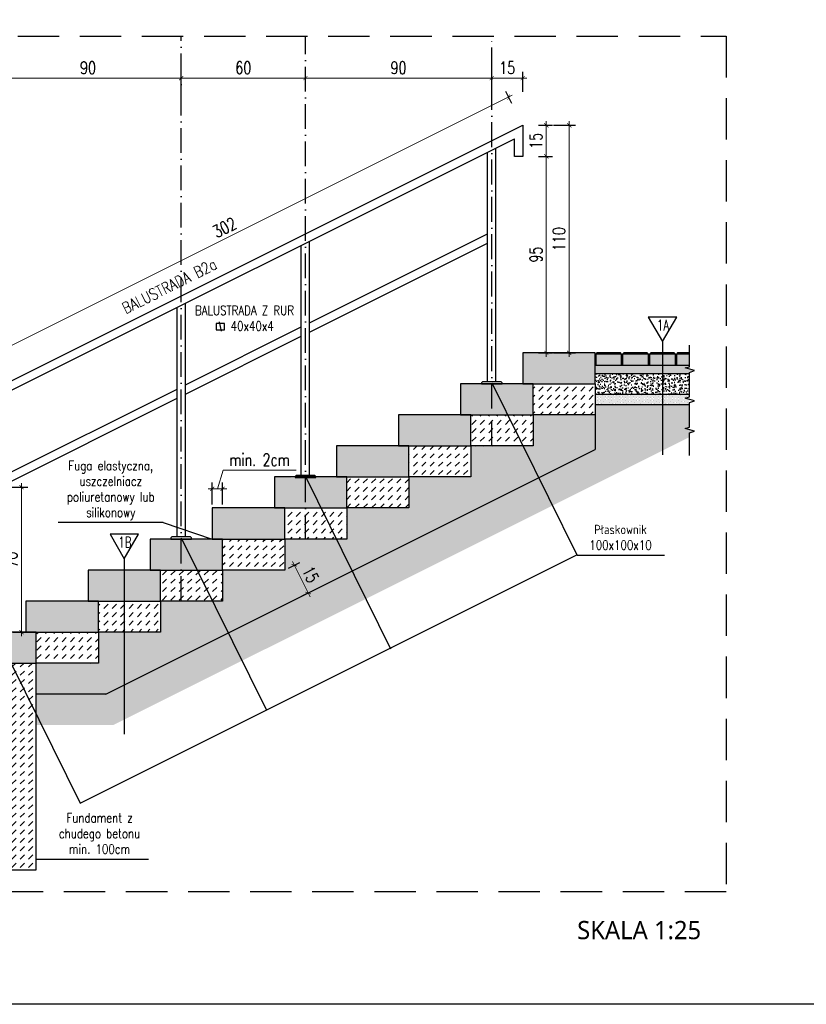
# Model space of a CAD drawing. Header units: millimetres. Extents: x 31969 to 285678, y -69766 to -1123.
# Tile 14 of 176: x 140967 to 141727, y -21036 to -20084. Entities that reach past the tile are written whole.
import ezdxf
from ezdxf.enums import TextEntityAlignment as Align

# ---------------------------------------------------------------- set-up
doc = ezdxf.new("R2010")
doc.units = ezdxf.units.MM
for name, pattern in [('ACAD_ISO03W100', [30, 12, -18]), ('ACAD_ISO10W100', [18, 12, -3, 0, -3]), ('HIDDEN', [0.375, 0.25, -0.125])]:
    doc.linetypes.add(name, pattern=pattern)
for name, color, linetype in [('a-balustrada i pochwyt', 1, 'Continuous'), ('a-balustrady detal', 5, 'Continuous'), ('a-opis 2', 1, 'Continuous'), ('a-osie', 4, 'ACAD_ISO10W100'), ('a-przekrój 1', 3, 'Continuous'), ('a-przekrój 2', 251, 'Continuous'), ('a-przekrój 4', 118, 'Continuous'), ('a-przekrój 5', 5, 'Continuous'), ('a-przerywana', 250, 'HIDDEN'), ('a-ramka', 7, 'Continuous'), ('a-wymiary', 11, 'Continuous')]:
    doc.layers.add(name, color=color, linetype=linetype)
doc.styles.add('PRZEKRÓJ2', font='l_10646.ttf')
doc.styles.add('RS01507', font='romans.shx', dxfattribs={"width": 0.7, "height": 0.15})
doc.styles.add('WYMIAR', font='romans.shx', dxfattribs={"width": 0.8})
doc.styles.add('WYMIARY', font='simplex.shx', dxfattribs={"width": 0.75})
doc.dimstyles.new('MAREK50', dxfattribs={"dimtxt": 12.5, "dimasz": 5, "dimexe": 3, "dimexo": 2, "dimgap": 3.5, "dimtad": 1, "dimdec": 1, "dimdsep": 46, "dimtxsty": 'WYMIARY', "dimblk1": 'ARCHTICK', "dimblk2": 'ARCHTICK', "dimsah": 1, "dimcen": 2.5, "dimdle": 5, "dimadec": 0, "dimazin": 0, "dimtfac": 1, "dimtdec": 1, "dimtmove": 1, "dimatfit": 3, "dimldrblk": 'ARCHTICK', "dimfxl": 1, "dimtolj": 1, "dimtzin": 0, "dimarcsym": 0})
pattern_1 = [(45, (-141048.4719, 18769.7677), (-0.1683798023, 0.5051394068), [0, -0.47625])]

# ---------------------------------------------------------------- blocks, each defined once
blk = doc.blocks.new('_ARCHTICK')
at = {"color": 0, "linetype": 'ByBlock', "const_width": 0.15}
blk.add_lwpolyline([(-0.5, -0.5), (0.5, 0.5)], dxfattribs=at)
blk = doc.blocks.new('*D561')
at = {"layer": 'a-wymiary', "color": 0, "linetype": 'ACAD_ISO03W100', "lineweight": -2, "ltscale": 100}
blk.add_line((139734.19, -20839.8), (139739.72, -20837.04), dxfattribs=at)
at = {"layer": 'a-wymiary', "color": 0, "lineweight": 0, "ltscale": 100}
blk.add_line((139736.15, -20836.59), (139744.64, -20853.59), dxfattribs=at)
at = {"layer": 'a-wymiary', "color": 0, "lineweight": -2, "ltscale": 100}
blk.add_line((139740.9, -20853.22), (139746.43, -20850.45), dxfattribs=at)
at = {"layer": 'DEFPOINTS', "color": 0, "ltscale": 100}
for p in [(139732.4, -20840.7), (139739.11, -20854.11), (139743.75, -20851.8)]:
    blk.add_point(p, dxfattribs=at)
at = {"layer": 'a-wymiary', "color": 0, "lineweight": 0, "ltscale": 100, "xscale": 2, "yscale": 2, "zscale": 2}
for p, rotation in [((139737.04, -20838.38), 116.5650511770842), ((139743.75, -20851.8), 296.5650511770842)]:
    blk.add_blockref('_ARCHTICK', p, dxfattribs=dict(at, rotation=rotation))
at = {"layer": 'a-wymiary', "color": 0, "ltscale": 100, "insert": (139744.87, -20842.85), "char_height": 6, "attachment_point": 5, "rotation": 296.5651, "style": 'WYMIARY'}
blk.add_mtext('\\A1;15', dxfattribs=at)
blk = doc.blocks.new('*D551')
at = {"layer": 'a-wymiary', "color": 0, "lineweight": -2, "ltscale": 100}
blk.add_line((139600.62, -20800.67), (139608.24, -20800.67), dxfattribs=at)
at = {"layer": 'a-wymiary', "color": 0, "lineweight": 0, "ltscale": 100}
blk.add_line((139605.24, -20872.7), (139605.24, -20798.67), dxfattribs=at)
at = {"layer": 'a-wymiary', "color": 0, "linetype": 'ACAD_ISO03W100', "lineweight": -2, "ltscale": 100}
blk.add_line((139601.12, -20870.7), (139608.24, -20870.7), dxfattribs=at)
at = {"layer": 'DEFPOINTS', "color": 0, "ltscale": 100}
for p in [(139598.62, -20800.67), (139605.24, -20800.67), (139599.12, -20870.7)]:
    blk.add_point(p, dxfattribs=at)
at = {"layer": 'a-wymiary', "color": 0, "lineweight": 0, "ltscale": 100, "xscale": 2, "yscale": 2, "zscale": 2}
for p, rotation in [((139605.24, -20800.67), 90), ((139605.24, -20870.7), 270)]:
    blk.add_blockref('_ARCHTICK', p, dxfattribs=dict(at, rotation=rotation))
at = {"layer": 'a-wymiary', "color": 0, "ltscale": 100, "insert": (139600.24, -20835.68), "char_height": 6, "attachment_point": 5, "rotation": 90, "style": 'WYMIARY'}
blk.add_mtext('\\A1;70', dxfattribs=at)
blk = doc.blocks.new('*D554')
at = {"layer": 'a-wymiary', "color": 0, "linetype": 'ACAD_ISO03W100', "lineweight": -2, "ltscale": 100}
blk.add_line((139855.08, -20625.7), (139861.8, -20625.7), dxfattribs=at)
at = {"layer": 'a-wymiary', "color": 0, "lineweight": 0, "ltscale": 100}
blk.add_line((139858.8, -20623.7), (139858.8, -20642.7), dxfattribs=at)
at = {"layer": 'a-wymiary', "color": 0, "lineweight": -2, "ltscale": 100}
blk.add_line((139855.08, -20640.7), (139861.8, -20640.7), dxfattribs=at)
at = {"layer": 'DEFPOINTS', "color": 0, "ltscale": 100}
for p in [(139853.08, -20625.7), (139853.08, -20640.7), (139858.8, -20640.7)]:
    blk.add_point(p, dxfattribs=at)
at = {"layer": 'a-wymiary', "color": 0, "lineweight": 0, "ltscale": 100, "xscale": 2, "yscale": 2, "zscale": 2}
for p, rotation in [((139858.8, -20625.7), 90), ((139858.8, -20640.7), 270)]:
    blk.add_blockref('_ARCHTICK', p, dxfattribs=dict(at, rotation=rotation))
at = {"layer": 'a-wymiary', "color": 0, "ltscale": 100, "insert": (139853.8, -20633.2), "char_height": 6, "attachment_point": 5, "rotation": 90, "style": 'WYMIARY'}
blk.add_mtext('\\A1;15', dxfattribs=at)
blk = doc.blocks.new('*D555')
at = {"layer": 'a-wymiary', "color": 0, "linetype": 'ACAD_ISO03W100', "lineweight": -2, "ltscale": 100}
blk.add_line((139855.08, -20640.7), (139861.8, -20640.7), dxfattribs=at)
at = {"layer": 'a-wymiary', "color": 0, "lineweight": 0, "ltscale": 100}
blk.add_line((139858.8, -20638.7), (139858.8, -20737.7), dxfattribs=at)
at = {"layer": 'a-wymiary', "color": 0, "lineweight": -2, "ltscale": 100}
blk.add_line((139855.08, -20735.7), (139861.8, -20735.7), dxfattribs=at)
at = {"layer": 'DEFPOINTS', "color": 0, "ltscale": 100}
for p in [(139853.08, -20640.7), (139853.08, -20735.7), (139858.8, -20735.7)]:
    blk.add_point(p, dxfattribs=at)
at = {"layer": 'a-wymiary', "color": 0, "lineweight": 0, "ltscale": 100, "xscale": 2, "yscale": 2, "zscale": 2}
for p, rotation in [((139858.8, -20640.7), 90), ((139858.8, -20735.7), 270)]:
    blk.add_blockref('_ARCHTICK', p, dxfattribs=dict(at, rotation=rotation))
at = {"layer": 'a-wymiary', "color": 0, "ltscale": 100, "insert": (139853.8, -20688.2), "char_height": 6, "attachment_point": 5, "rotation": 90, "style": 'WYMIARY'}
blk.add_mtext('\\A1;95', dxfattribs=at)
blk = doc.blocks.new('*D556')
at = {"layer": 'a-wymiary', "color": 0, "lineweight": -2, "ltscale": 100}
blk.add_line((139862.32, -20625.7), (139872.87, -20625.7), dxfattribs=at)
at = {"layer": 'a-wymiary', "color": 0, "lineweight": 0, "ltscale": 100}
blk.add_line((139869.87, -20737.7), (139869.87, -20623.7), dxfattribs=at)
at = {"layer": 'a-wymiary', "color": 0, "linetype": 'ACAD_ISO03W100', "lineweight": -2, "ltscale": 100}
blk.add_line((139862.32, -20735.7), (139872.87, -20735.7), dxfattribs=at)
at = {"layer": 'DEFPOINTS', "color": 0, "ltscale": 100}
for p in [(139860.32, -20625.7), (139869.87, -20625.7), (139860.32, -20735.7)]:
    blk.add_point(p, dxfattribs=at)
at = {"layer": 'a-wymiary', "color": 0, "lineweight": 0, "ltscale": 100, "xscale": 2, "yscale": 2, "zscale": 2}
for p, rotation in [((139869.87, -20625.7), 90), ((139869.87, -20735.7), 270)]:
    blk.add_blockref('_ARCHTICK', p, dxfattribs=dict(at, rotation=rotation))
at = {"layer": 'a-wymiary', "color": 0, "ltscale": 100, "insert": (139864.87, -20680.7), "char_height": 6, "attachment_point": 5, "rotation": 90, "style": 'WYMIARY'}
blk.add_mtext('\\A1;110', dxfattribs=at)
blk = doc.blocks.new('*D557')
at = {"layer": 'a-wymiary', "color": 0, "lineweight": 0, "ltscale": 100}
blk.add_line((139684.4, -20602.87), (139590.4, -20602.87), dxfattribs=at)
at = {"layer": 'a-wymiary', "color": 0, "lineweight": -2, "ltscale": 100}
blk.add_line((139592.4, -20609.5), (139592.4, -20599.87), dxfattribs=at)
at = {"layer": 'a-wymiary', "color": 0, "linetype": 'ACAD_ISO03W100', "lineweight": -2, "ltscale": 100}
blk.add_line((139682.4, -20609.5), (139682.4, -20599.87), dxfattribs=at)
at = {"layer": 'DEFPOINTS', "color": 0, "ltscale": 100}
for p in [(139592.4, -20602.87), (139592.4, -20611.5), (139682.4, -20611.5)]:
    blk.add_point(p, dxfattribs=at)
at = {"layer": 'a-wymiary', "color": 0, "lineweight": 0, "ltscale": 100, "xscale": 2, "yscale": 2, "zscale": 2, "rotation": 180}
blk.add_blockref('_ARCHTICK', (139592.4, -20602.87), dxfattribs=at)
at = {"layer": 'a-wymiary', "color": 0, "lineweight": 0, "ltscale": 100, "xscale": 2, "yscale": 2, "zscale": 2}
blk.add_blockref('_ARCHTICK', (139682.4, -20602.87), dxfattribs=at)
at = {"layer": 'a-wymiary', "color": 0, "ltscale": 100, "insert": (139637.4, -20597.87), "char_height": 6, "attachment_point": 5, "style": 'WYMIARY'}
blk.add_mtext('\\A1;90', dxfattribs=at)
blk = doc.blocks.new('*D560')
at = {"layer": 'a-wymiary', "color": 0, "lineweight": 0, "ltscale": 100}
for p, q in [((139699.9, -20801.4), (139702.6, -20792.4)), ((139702.6, -20792.4), (139737.89, -20792.4)), ((139695.4, -20801.4), (139704.4, -20801.4))]:
    blk.add_line(p, q, dxfattribs=at)
at = {"layer": 'a-wymiary', "color": 0, "linetype": 'ACAD_ISO03W100', "lineweight": -2, "ltscale": 100}
blk.add_line((139697.4, -20809.03), (139697.4, -20798.4), dxfattribs=at)
at = {"layer": 'a-wymiary', "color": 0, "lineweight": -2, "ltscale": 100}
blk.add_line((139702.4, -20809.03), (139702.4, -20798.4), dxfattribs=at)
at = {"layer": 'DEFPOINTS', "color": 0, "ltscale": 100}
for p in [(139702.4, -20801.4), (139697.4, -20811.03), (139702.4, -20811.03)]:
    blk.add_point(p, dxfattribs=at)
at = {"layer": 'a-wymiary', "color": 0, "lineweight": 0, "ltscale": 100, "xscale": 2, "yscale": 2, "zscale": 2, "rotation": 180}
blk.add_blockref('_ARCHTICK', (139697.4, -20801.4), dxfattribs=at)
at = {"layer": 'a-wymiary', "color": 0, "lineweight": 0, "ltscale": 100, "xscale": 2, "yscale": 2, "zscale": 2}
blk.add_blockref('_ARCHTICK', (139702.4, -20801.4), dxfattribs=at)
at = {"layer": 'a-wymiary', "color": 0, "ltscale": 100, "insert": (139720.25, -20787.4), "char_height": 6, "attachment_point": 5, "style": 'WYMIARY'}
blk.add_mtext('\\A1;min. 2cm', dxfattribs=at)
blk = doc.blocks.new('*D562')
at = {"layer": 'a-wymiary', "color": 0, "lineweight": 0, "ltscale": 100}
blk.add_line((139568.8, -20747.96), (139842.38, -20611.17), dxfattribs=at)
at = {"layer": 'a-wymiary', "color": 0, "lineweight": -2, "ltscale": 100}
blk.add_line((139842.15, -20615.18), (139839.25, -20609.39), dxfattribs=at)
at = {"layer": 'a-wymiary', "color": 0, "linetype": 'ACAD_ISO03W100', "lineweight": -2, "ltscale": 100}
blk.add_line((139572.15, -20750.18), (139569.25, -20744.39), dxfattribs=at)
at = {"layer": 'DEFPOINTS', "color": 0, "ltscale": 100}
for p in [(139840.59, -20612.07), (139843.04, -20616.97), (139573.04, -20751.97)]:
    blk.add_point(p, dxfattribs=at)
at = {"layer": 'a-wymiary', "color": 0, "lineweight": 0, "ltscale": 100, "xscale": 2, "yscale": 2, "zscale": 2}
for p, rotation in [((139840.59, -20612.07), 26.56505117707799), ((139570.59, -20747.07), 206.565051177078)]:
    blk.add_blockref('_ARCHTICK', p, dxfattribs=dict(at, rotation=rotation))
at = {"layer": 'a-wymiary', "color": 0, "ltscale": 100, "insert": (139703.35, -20675.1), "char_height": 6, "attachment_point": 5, "rotation": 26.5651, "style": 'WYMIARY'}
blk.add_mtext('\\A1;302', dxfattribs=at)
blk = doc.blocks.new('*D563')
at = {"layer": 'a-wymiary', "color": 0, "lineweight": 0, "ltscale": 100}
blk.add_line((139680.4, -20602.87), (139744.4, -20602.87), dxfattribs=at)
at = {"layer": 'a-wymiary', "color": 0, "linetype": 'ACAD_ISO03W100', "lineweight": -2, "ltscale": 100}
blk.add_line((139682.4, -20607.5), (139682.4, -20599.87), dxfattribs=at)
at = {"layer": 'a-wymiary', "color": 0, "lineweight": -2, "ltscale": 100}
blk.add_line((139742.4, -20607.5), (139742.4, -20599.87), dxfattribs=at)
at = {"layer": 'DEFPOINTS', "color": 0, "ltscale": 100}
for p in [(139742.4, -20602.87), (139682.4, -20609.5), (139742.4, -20609.5)]:
    blk.add_point(p, dxfattribs=at)
at = {"layer": 'a-wymiary', "color": 0, "lineweight": 0, "ltscale": 100, "xscale": 2, "yscale": 2, "zscale": 2, "rotation": 180}
blk.add_blockref('_ARCHTICK', (139682.4, -20602.87), dxfattribs=at)
at = {"layer": 'a-wymiary', "color": 0, "lineweight": 0, "ltscale": 100, "xscale": 2, "yscale": 2, "zscale": 2}
blk.add_blockref('_ARCHTICK', (139742.4, -20602.87), dxfattribs=at)
at = {"layer": 'a-wymiary', "color": 0, "ltscale": 100, "insert": (139712.4, -20597.87), "char_height": 6, "attachment_point": 5, "style": 'WYMIARY'}
blk.add_mtext('\\A1;60', dxfattribs=at)
blk = doc.blocks.new('*D564')
at = {"layer": 'a-wymiary', "color": 0, "lineweight": 0, "ltscale": 100}
blk.add_line((139740.4, -20602.87), (139834.4, -20602.87), dxfattribs=at)
at = {"layer": 'a-wymiary', "color": 0, "linetype": 'ACAD_ISO03W100', "lineweight": -2, "ltscale": 100}
blk.add_line((139742.4, -20607.5), (139742.4, -20599.87), dxfattribs=at)
at = {"layer": 'a-wymiary', "color": 0, "lineweight": -2, "ltscale": 100}
blk.add_line((139832.4, -20610.8), (139832.4, -20599.87), dxfattribs=at)
at = {"layer": 'DEFPOINTS', "color": 0, "ltscale": 100}
for p in [(139832.4, -20602.87), (139742.4, -20609.5), (139832.4, -20612.8)]:
    blk.add_point(p, dxfattribs=at)
at = {"layer": 'a-wymiary', "color": 0, "lineweight": 0, "ltscale": 100, "xscale": 2, "yscale": 2, "zscale": 2, "rotation": 180}
blk.add_blockref('_ARCHTICK', (139742.4, -20602.87), dxfattribs=at)
at = {"layer": 'a-wymiary', "color": 0, "lineweight": 0, "ltscale": 100, "xscale": 2, "yscale": 2, "zscale": 2}
blk.add_blockref('_ARCHTICK', (139832.4, -20602.87), dxfattribs=at)
at = {"layer": 'a-wymiary', "color": 0, "ltscale": 100, "insert": (139787.4, -20597.87), "char_height": 6, "attachment_point": 5, "style": 'WYMIARY'}
blk.add_mtext('\\A1;90', dxfattribs=at)
blk = doc.blocks.new('*D565')
at = {"layer": 'a-wymiary', "color": 0, "lineweight": 0, "ltscale": 100}
blk.add_line((139849.4, -20602.87), (139830.4, -20602.87), dxfattribs=at)
at = {"layer": 'a-wymiary', "color": 0, "lineweight": -2, "ltscale": 100}
blk.add_line((139832.4, -20609.5), (139832.4, -20599.87), dxfattribs=at)
at = {"layer": 'a-wymiary', "color": 0, "linetype": 'ACAD_ISO03W100', "lineweight": -2, "ltscale": 100}
blk.add_line((139847.4, -20609.5), (139847.4, -20599.87), dxfattribs=at)
at = {"layer": 'DEFPOINTS', "color": 0, "ltscale": 100}
for p in [(139832.4, -20602.87), (139832.4, -20611.5), (139847.4, -20611.5)]:
    blk.add_point(p, dxfattribs=at)
at = {"layer": 'a-wymiary', "color": 0, "lineweight": 0, "ltscale": 100, "xscale": 2, "yscale": 2, "zscale": 2, "rotation": 180}
blk.add_blockref('_ARCHTICK', (139832.4, -20602.87), dxfattribs=at)
at = {"layer": 'a-wymiary', "color": 0, "lineweight": 0, "ltscale": 100, "xscale": 2, "yscale": 2, "zscale": 2}
blk.add_blockref('_ARCHTICK', (139847.4, -20602.87), dxfattribs=at)
at = {"layer": 'a-wymiary', "color": 0, "ltscale": 100, "insert": (139839.9, -20597.87), "char_height": 6, "attachment_point": 5, "style": 'WYMIARY'}
blk.add_mtext('\\A1;15', dxfattribs=at)
blk = doc.blocks.new('A$C639608DC')
at = {"layer": 'a-przekrój 4'}
h = blk.add_hatch(dxfattribs=at)
h.set_pattern_fill('DASH', color=256, scale=0.5, angle=45, style=0)
h.set_pattern_definition([(45, (-139363.4185, 20996.2365), (2e-16, 2.24506403), [1.5875, -1.5875])])
h.paths.add_polyline_path([(56.98, 109.91), (44.49, 109.91), (44.49, 104.54), (56.98, 104.54)])
h.paths.add_polyline_path([(69.98, 109.91), (57.49, 109.91), (57.49, 104.54), (69.98, 104.54)])
h.paths.add_polyline_path([(82.98, 109.91), (70.49, 109.91), (70.49, 104.54), (82.98, 104.54)])
h.paths.add_polyline_path([(95.98, 109.91), (83.49, 109.91), (83.49, 104.54), (95.98, 104.54)])
h.paths.add_polyline_path([(108.98, 109.91), (96.48, 109.91), (96.48, 104.54), (108.98, 104.54)])
h.paths.add_polyline_path([(121.98, 109.91), (109.48, 109.91), (109.48, 104.54), (121.98, 104.54)])
h.paths.add_polyline_path([(134.98, 109.91), (122.48, 109.91), (122.48, 104.54), (134.98, 104.54)])
h.paths.add_polyline_path([(147.98, 109.91), (135.48, 109.91), (135.48, 104.54), (147.98, 104.54)])
h.paths.add_polyline_path([(155.5, 109.91), (148.48, 109.91), (148.48, 104.54), (155.5, 104.54)])
h.paths.add_polyline_path([(160.98, 109.91), (155.5, 109.91), (155.5, 104.54), (160.98, 104.54)])
h.paths.add_polyline_path([(173.98, 109.91), (161.48, 109.91), (161.48, 104.54), (173.98, 104.54)])
h.paths.add_polyline_path([(186.98, 109.91), (174.48, 109.91), (174.48, 104.54), (186.98, 104.54)])
h.paths.add_polyline_path([(199.98, 109.91), (187.48, 109.91), (187.48, 104.54), (199.98, 104.54)])
h.paths.add_polyline_path([(212.98, 109.91), (200.48, 109.91), (200.48, 104.54), (212.98, 104.54)])
h.paths.add_polyline_path([(228.99, 125.54), (223.99, 125.54), (213.99, 125.54), (213.99, 110.54), (228.99, 110.54)])
h.paths.add_polyline_path([(229.23, 125.54), (228.99, 125.54), (228.99, 110.54), (236.66, 110.54)])
h.paths.add_polyline_path([(248.99, 125.54), (229.23, 125.54), (236.66, 110.54), (248.99, 110.54)])
h.paths.add_polyline_path([(278.99, 140.54), (243.99, 140.54), (243.99, 125.54), (278.99, 125.54)])
h.paths.add_polyline_path([(291.49, 155.54), (273.99, 155.54), (273.99, 140.54), (291.49, 140.54)])
h.paths.add_polyline_path([(308.99, 155.54), (291.49, 155.54), (291.49, 140.54), (308.99, 140.54)])
h.paths.add_polyline_path([(318.99, 170.54), (303.99, 170.54), (303.99, 155.54), (318.99, 155.54)])
h.paths.add_polyline_path([(319.23, 170.54), (318.99, 170.54), (318.99, 155.54), (326.66, 155.54)])
h.paths.add_polyline_path([(338.99, 170.54), (319.23, 170.54), (326.66, 155.54), (338.99, 155.54)])
h.paths.add_polyline_path([(368.99, 185.54), (333.99, 185.54), (333.99, 170.54), (368.99, 170.54)])
h.paths.add_polyline_path([(378.99, 200.21), (373.99, 200.21), (363.99, 200.54), (363.99, 185.54), (378.99, 185.54)])
h.paths.add_polyline_path([(379.23, 200.21), (378.99, 200.21), (378.99, 185.54), (386.49, 185.54)])
h.paths.add_polyline_path([(398.99, 200.54), (383.99, 200.54), (383.99, 200.21), (379.23, 200.21), (386.49, 185.54), (398.99, 185.54)])
h.paths.add_polyline_path([(428.99, 215.54), (393.99, 215.54), (393.99, 200.54), (428.99, 200.54)])
h.paths.add_polyline_path([(458.99, 230.54), (423.99, 230.54), (423.99, 215.54), (458.99, 215.54)])
h.paths.add_polyline_path([(468.99, 245.54), (453.99, 245.54), (453.99, 230.54), (458.99, 230.54), (468.99, 230.54)])
h.paths.add_polyline_path([(469.23, 245.54), (468.99, 245.54), (468.99, 230.54), (476.66, 230.54)])
h.paths.add_polyline_path([(488.99, 245.54), (469.23, 245.54), (476.66, 230.54), (488.99, 230.54)])
h.paths.add_polyline_path([(518.99, 260.54), (483.99, 260.54), (483.99, 245.54), (518.99, 245.54)])
h.paths.add_polyline_path([(564.49, 259.91), (558.24, 259.91), (558.24, 254.54), (564.49, 254.54)])
h.paths.add_polyline_path([(557.73, 259.91), (551.49, 259.91), (551.49, 254.54), (557.73, 254.54)])
h.paths.add_polyline_path([(551.49, 259.91), (545.24, 259.91), (545.24, 254.54), (551.49, 254.54)])
h.paths.add_polyline_path([(544.73, 259.91), (532.24, 259.91), (532.24, 254.54), (544.73, 254.54)])
h.paths.add_polyline_path([(531.73, 259.91), (519.24, 259.91), (519.24, 254.54), (531.73, 254.54)])
at = {"layer": 'a-przekrój 4', "ltscale": 1.5}
h = blk.add_hatch(dxfattribs=at)
h.set_pattern_fill('DOTS', color=256, scale=0.3, angle=45, style=0)
h.set_pattern_definition(pattern_1)
h.paths.add_polyline_path([(567.04, 252), (562.47, 253.25), (564.49, 253.84), (564.49, 254.54), (558.24, 254.54), (518.99, 254.54), (518.99, 250.54), (564.49, 250.54), (564.49, 251.11)])
at = {"layer": 'a-przekrój 4'}
h = blk.add_hatch(dxfattribs=at)
h.set_pattern_fill('AR-CONC', color=256, scale=0.02, style=0)
h.set_pattern_definition([(50, (-141048.472, 18769.7677), (3.64369338, -0.31878171), [0.381, -4.191]), (355, (-141048.472, 18769.7677), (-0.70486843, 3.8211369), [0.3048, -3.35281168]), (100.4514447, (-141048.1683, 18769.741), (2.93882494, 3.50235504), [0.32380018, -3.56180489]), (46.1842, (-141048.472, 18770.7837), (5.42158082, -0.84084656), [0.5715, -6.2865]), (96.6355576, (-141048.02, 18770.7136), (4.74808268, 4.9485225), [0.48570046, -5.34271216]), (351.184151, (-141048.472, 18770.7837), (4.74808268, 4.9485225), [0.45719934, -5.02919464]), (21, (-141047.964, 18770.5297), (3.032287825, -2.045303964), [0.381, -4.191]), (326, (-141047.964, 18770.5297), (1.23604057, 3.68375932), [0.3048, -3.3528]), (71.451445, (-141047.7112, 18770.3592), (4.268328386, 1.63845538), [0.32380018, -3.56179875]), (37.5, (-141048.4719, 18769.7677), (0.061772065, 1.691100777), [0, -3.31216, 0, -3.4036, 0, -3.3655]), (7.5, (-141048.4719, 18769.7677), (1.33639325, 2.003611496), [0, -1.94056, 0, -3.23596, 0, -1.2827]), (327.5, (-141049.6047, 18769.7677), (2.711811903, -0.11457488), [0, -1.27, 0, -3.9624, 0, -5.2578]), (317.5, (-141050.1127, 18769.7677), (2.962583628, 0.50852982), [0, -1.651, 0, -2.63144, 0, -3.7338])])
h.paths.add_polyline_path([(564.49, 249.65), (564.49, 250.54), (518.99, 250.54), (518.99, 245.54), (518.99, 240.54), (564.49, 240.54)])
h = blk.add_hatch(dxfattribs=at)
h.set_pattern_fill('DASH', color=256, scale=0.9, angle=45, style=0)
h.set_pattern_definition([(45, (-139363.4185, 20996.2365), (4e-16, 4.041115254), [2.8575, -2.8575])])
h.paths.add_polyline_path([(518.99, 245.54), (488.99, 245.54), (488.99, 230.54), (518.99, 230.54)])
h.paths.add_polyline_path([(488.99, 230.54), (476.66, 230.54), (484.08, 215.54), (488.99, 215.54)])
h.paths.add_polyline_path([(476.66, 230.54), (468.99, 230.54), (468.99, 215.54), (484.08, 215.54)])
h.paths.add_polyline_path([(468.99, 230.54), (458.99, 230.54), (458.99, 215.54), (468.99, 215.54)])
h.paths.add_polyline_path([(458.99, 215.54), (428.99, 215.54), (428.99, 200.54), (458.99, 200.54)])
h.paths.add_polyline_path([(428.99, 200.54), (398.99, 200.54), (398.99, 185.54), (428.99, 185.54)])
h.paths.add_polyline_path([(398.99, 185.54), (386.49, 185.54), (393.92, 170.54), (398.99, 170.54)])
h.paths.add_polyline_path([(386.49, 185.54), (378.99, 185.54), (378.99, 170.54), (393.92, 170.54)])
h.paths.add_polyline_path([(378.99, 185.54), (368.99, 185.54), (368.99, 170.54), (378.99, 170.54)])
h.paths.add_polyline_path([(368.99, 170.54), (338.99, 170.54), (338.99, 155.54), (368.99, 155.54)])
h.paths.add_polyline_path([(338.99, 155.54), (326.66, 155.54), (334.08, 140.54), (338.99, 140.54)])
h.paths.add_polyline_path([(326.66, 155.54), (318.99, 155.54), (318.99, 140.54), (334.08, 140.54)])
h.paths.add_polyline_path([(318.99, 155.54), (308.99, 155.54), (308.99, 140.54), (318.99, 140.54)])
h.paths.add_polyline_path([(308.99, 140.54), (291.49, 140.54), (291.49, 125.54), (308.99, 125.54)])
h.paths.add_polyline_path([(291.49, 140.54), (278.99, 140.54), (278.99, 125.54), (291.49, 125.54)])
h.paths.add_polyline_path([(278.99, 125.54), (248.99, 125.54), (248.99, 110.54), (278.99, 110.54)])
h.paths.add_polyline_path([(248.99, 110.54), (236.66, 110.54), (248.99, 85.64)], flags=17)
h.paths.add_polyline_path([(236.66, 110.54), (213.99, 110.54), (213.99, 10.54), (248.99, 10.54), (248.99, 85.64)])
at = {"layer": 'a-przekrój 4', "ltscale": 1.5}
h = blk.add_hatch(dxfattribs=at)
h.set_pattern_fill('DOTS', color=256, scale=0.3, angle=45, style=0)
h.set_pattern_definition(pattern_1)
h.paths.add_polyline_path([(564.49, 235.54), (564.49, 238.08), (562.47, 238.63), (564.49, 239.22), (564.49, 240.54), (518.99, 240.54), (518.99, 235.54)])
at = {"layer": 'a-przekrój 4'}
h = blk.add_hatch(dxfattribs=at)
h.set_pattern_fill('EARTH', color=256, scale=0.5, angle=45, style=0)
h.set_pattern_definition([(45, (-139363.4185, 20996.2365), (4e-16, 4.49012806), [3.175, -3.175]), (45, (-139364.2604, 20997.0784), (4e-16, 4.49012806), [3.175, -3.175]), (45, (-139365.1023, 20997.9203), (4e-16, 4.49012806), [3.175, -3.175]), (135, (-139365.1023, 20998.4815), (-4.49012806, 4e-16), [3.175, -3.175]), (135, (-139364.2604, 20999.3234), (-4.49012806, 4e-16), [3.175, -3.175]), (135, (-139363.4185, 21000.1653), (-4.49012806, 4e-16), [3.175, -3.175])])
h.paths.add_polyline_path([(213.99, 85.54), (155.5, 85.54), (155.5, 70.54), (213.99, 70.54)])
h.paths.add_polyline_path([(155.5, 85.54), (43.99, 85.54), (43.99, 70.54), (155.5, 70.54)])
h.paths.add_polyline_path([(291.49, 100.02), (282.53, 95.54), (248.99, 95.54), (248.99, 85.64), (251.51, 80.54), (286.07, 80.54), (291.49, 83.25)])
h.paths.add_polyline_path([(348.37, 111.69), (341.71, 125.13), (291.49, 100.02), (291.49, 83.25)])
h.paths.add_polyline_path([(408.24, 141.62), (401.58, 155.07), (341.71, 125.13), (348.37, 111.69)])
h.paths.add_polyline_path([(498.37, 186.69), (491.71, 200.13), (401.58, 155.07), (408.24, 141.62)])
h.paths.add_polyline_path([(551.49, 235.54), (518.99, 235.54), (518.99, 213.77), (491.71, 200.13), (498.37, 186.69), (551.49, 213.25)])
h.paths.add_polyline_path([(564.49, 235.54), (551.49, 235.54), (551.49, 213.25), (564.49, 219.75), (564.49, 221.86), (567.04, 222.75), (562.47, 224), (564.49, 224.59)])
h.paths.add_polyline_path([(248.99, 85.64), (248.99, 80.54), (251.51, 80.54)], flags=17)
h = blk.add_hatch(dxfattribs=at)
h.set_pattern_fill('AR-CONC', color=256, scale=0.02, style=0)
h.set_pattern_definition([(50, (-139363.4185, 20996.2365), (3.64369338, -0.31878171), [0.381, -4.191]), (355, (-139363.4185, 20996.2365), (-0.70486843, 3.8211369), [0.3048, -3.35281168]), (100.4514447, (-139363.115, 20996.21), (2.93882494, 3.50235504), [0.32380018, -3.56180489]), (46.1842, (-139363.4185, 20997.2525), (5.42158082, -0.84084656), [0.5715, -6.2865]), (96.6355576, (-139362.967, 20997.1824), (4.74808268, 4.9485225), [0.48570046, -5.34271216]), (351.184151, (-139363.4185, 20997.2525), (4.74808268, 4.9485225), [0.45719934, -5.02919464]), (21, (-139362.9105, 20996.9985), (3.032287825, -2.045303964), [0.381, -4.191]), (326, (-139362.9105, 20996.9985), (1.23604057, 3.68375932), [0.3048, -3.3528]), (71.451445, (-139362.658, 20996.828), (4.268328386, 1.63845538), [0.32380018, -3.56179875]), (37.5, (-139363.4185, 20996.2365), (0.061772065, 1.691100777), [0, -3.31216, 0, -3.4036, 0, -3.3655]), (7.5, (-139363.4185, 20996.2365), (1.33639325, 2.003611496), [0, -1.94056, 0, -3.23596, 0, -1.2827]), (327.5, (-139364.5514, 20996.2365), (2.711811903, -0.11457488), [0, -1.27, 0, -3.9624, 0, -5.2578]), (317.5, (-139365.0594, 20996.2365), (2.962583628, 0.50852982), [0, -1.651, 0, -2.63144, 0, -3.7338])])
h.paths.add_polyline_path([(491.71, 200.13), (484.08, 215.54), (458.99, 215.54), (458.99, 200.54), (428.99, 200.54), (428.99, 185.54), (398.99, 185.54), (398.99, 170.54), (393.92, 170.54), (401.58, 155.07)])
h.paths.add_polyline_path([(518.99, 230.54), (488.99, 230.54), (488.99, 215.54), (484.08, 215.54), (491.71, 200.13), (518.99, 213.77)])
h.paths.add_polyline_path([(393.92, 170.54), (368.99, 170.54), (368.99, 155.54), (338.99, 155.54), (338.99, 140.54), (334.08, 140.54), (341.71, 125.13), (401.58, 155.07)])
h.paths.add_polyline_path([(334.08, 140.54), (308.99, 140.54), (308.99, 125.54), (291.49, 125.54), (291.49, 100.02), (341.71, 125.13)])
h.paths.add_polyline_path([(291.49, 125.54), (278.99, 125.54), (278.99, 110.54), (248.99, 110.54), (248.99, 95.54), (282.53, 95.54), (291.49, 100.02)])
at = {"layer": 'a-balustrada i pochwyt'}
for p, q in [((551.49, 265.95), (551.49, 211.27)), ((291.49, 160.95), (291.49, 76.12))]:
    blk.add_line(p, q, dxfattribs=at)
for points in [[(551.49, 265.95), (558.36, 277.86), (544.61, 277.86), (551.49, 265.95), (551.49, 265.95)], [(291.49, 160.95), (298.36, 172.86), (284.61, 172.86), (291.49, 160.95), (291.49, 160.95)]]:
    blk.add_lwpolyline(points, dxfattribs=at)
at = {"layer": 'a-balustrady detal', "ltscale": 0.5}
for p, q in [((213.99, 235.54), (483.99, 370.54)), ((483.99, 370.54), (483.99, 355.54)), ((217.99, 233.07), (479.99, 364.07)), ((479.99, 355.54), (479.99, 364.07)), ((466.99, 246.54), (466.99, 357.57)), ((470.99, 246.54), (470.99, 359.57)), ((483.99, 355.54), (479.99, 355.54)), ((380.99, 275.04), (466.99, 318.04)), ((380.99, 201.21), (380.99, 314.24)), ((376.99, 201.21), (376.99, 312.24)), ((380.99, 270.57), (466.99, 313.57)), ((316.99, 171.54), (316.99, 282.57)), ((320.99, 171.54), (320.99, 284.57)), ((320.99, 245.04), (376.99, 273.04)), ((320.99, 240.57), (376.99, 268.57)), ((230.99, 200.04), (316.99, 243.04)), ((230.99, 195.57), (316.99, 238.57))]:
    blk.add_line(p, q, dxfattribs=at)
for points in [[(463.99, 245.54), (473.99, 245.54), (473.99, 246.04), (473.49, 246.54), (464.49, 246.54), (463.99, 246.04)], [(373.99, 200.21), (383.99, 200.21), (383.99, 200.71), (383.49, 201.21), (374.49, 201.21), (373.99, 200.71)], [(313.99, 170.54), (323.99, 170.54), (323.99, 171.04), (323.49, 171.54), (314.49, 171.54), (313.99, 171.04)]]:
    blk.add_lwpolyline(points, close=True, dxfattribs=at)
at = {"layer": 'a-opis 2', "ltscale": 0.1}
for p, q in [((468.99, 246.03), (510.17, 162.84)), ((378.99, 200.7), (420.17, 117.51)), ((310.24, 178.47), (259.57, 178.47)), ((310.24, 178.47), (333.99, 170.54)), ((318.99, 171.03), (360.17, 87.84)), ((270.17, 42.84), (510.17, 162.84)), ((552.47, 162.6), (510.29, 162.6)), ((228.99, 126.03), (270.17, 42.84)), ((303.11, 15.63), (248.99, 15.63))]:
    blk.add_line(p, q, dxfattribs=at)
for points in [[(335.91, 274.73), (335.91, 271.73), (339.91, 271.73), (339.91, 274.73), (335.91, 274.73)], [(338.41, 271.08), (337.41, 275.51)]]:
    blk.add_lwpolyline(points, dxfattribs=at)
at = {"layer": 'a-osie'}
for p, q in [((318.99, 140.61), (318.99, 413.66)), ((378.99, 170.28), (378.99, 413.66)), ((468.99, 215.61), (468.99, 413.66))]:
    blk.add_line(p, q, dxfattribs=at)
at = {"layer": 'a-przekrój 1'}
for p, q in [((518.99, 245.54), (518.99, 213.77)), ((488.99, 230.54), (488.99, 215.54)), ((518.99, 230.54), (488.99, 230.54)), ((458.99, 215.54), (458.99, 200.54)), ((488.99, 215.54), (458.99, 215.54)), ((282.53, 95.54), (518.99, 213.77)), ((428.99, 200.54), (428.99, 185.54)), ((458.99, 200.54), (428.99, 200.54)), ((398.99, 185.54), (398.99, 170.54)), ((428.99, 185.54), (398.99, 185.54)), ((368.99, 170.54), (368.99, 155.54)), ((398.99, 170.54), (368.99, 170.54)), ((338.99, 155.54), (338.99, 140.54)), ((368.99, 155.54), (338.99, 155.54)), ((308.99, 140.54), (308.99, 125.54)), ((338.99, 140.54), (308.99, 140.54)), ((278.99, 125.54), (278.99, 110.54)), ((308.99, 125.54), (278.99, 125.54)), ((248.99, 10.54), (248.99, 110.54)), ((278.99, 110.54), (248.99, 110.54)), ((282.53, 95.54), (248.99, 95.54)), ((213.99, 10.54), (248.99, 10.54))]:
    blk.add_line(p, q, dxfattribs=at)
for points in [[(518.99, 250.54), (564.49, 250.54)], [(518.99, 240.54), (564.49, 240.54)], [(518.99, 235.54), (564.49, 235.54)]]:
    blk.add_lwpolyline(points, dxfattribs=at)
at = {"layer": 'a-przekrój 2'}
for points in [[(531.73, 259.91), (519.24, 259.91)], [(544.73, 259.91), (532.24, 259.91)], [(557.73, 259.91), (545.24, 259.91)], [(564.49, 259.91), (558.24, 259.91)]]:
    blk.add_lwpolyline(points, dxfattribs=at)
at = {"layer": 'a-przekrój 5'}
for points in [[(564.49, 225.57), (564.49, 236.49), (567.04, 237.38), (562.47, 238.63), (564.49, 239.22), (564.49, 251.11), (567.04, 252), (562.47, 253.25), (564.49, 253.84), (564.49, 264.28)], [(519.24, 254.54), (531.73, 254.54), (531.73, 259.91), (531.15, 260.54), (519.82, 260.54), (519.24, 259.91), (519.24, 254.54)], [(532.24, 254.54), (544.73, 254.54), (544.73, 259.91), (544.15, 260.54), (532.82, 260.54), (532.24, 259.91), (532.24, 254.54)], [(545.24, 254.54), (557.73, 254.54), (557.73, 259.91), (557.15, 260.54), (545.82, 260.54), (545.24, 259.91), (545.24, 254.54)], [(564.49, 260.54), (558.82, 260.54), (558.24, 259.91), (558.24, 254.54)], [(518.99, 254.54), (564.49, 254.54)], [(558.24, 254.54), (564.49, 254.54)], [(564.49, 210.95), (564.49, 221.86), (567.04, 222.75), (562.47, 224), (564.49, 224.59), (564.49, 236.49), (567.04, 237.38), (562.47, 238.63), (564.49, 239.22), (564.49, 249.65)]]:
    blk.add_lwpolyline(points, dxfattribs=at)
for points in [[(518.99, 260.54), (483.99, 260.54), (483.99, 245.54), (518.99, 245.54)], [(488.99, 245.54), (453.99, 245.54), (453.99, 230.54), (488.99, 230.54)], [(458.99, 230.54), (423.99, 230.54), (423.99, 215.54), (458.99, 215.54)], [(428.99, 215.54), (393.99, 215.54), (393.99, 200.54), (428.99, 200.54)], [(398.99, 200.54), (363.99, 200.54), (363.99, 185.54), (398.99, 185.54)], [(368.99, 185.54), (333.99, 185.54), (333.99, 170.54), (368.99, 170.54)], [(338.99, 170.54), (303.99, 170.54), (303.99, 155.54), (338.99, 155.54)], [(308.99, 155.54), (273.99, 155.54), (273.99, 140.54), (308.99, 140.54)], [(278.99, 140.54), (243.99, 140.54), (243.99, 125.54), (278.99, 125.54)], [(248.99, 125.54), (213.99, 125.54), (213.99, 110.54), (248.99, 110.54)]]:
    blk.add_lwpolyline(points, close=True, dxfattribs=at)
at = {"layer": 'a-przerywana', "color": 3, "ltscale": 80}
blk.add_lwpolyline([(0, 413.66), (582.3, 413.66), (582.3, 0), (0, 0)], close=True, dxfattribs=at)
at = {"layer": 'a-balustrada i pochwyt', "style": 'RS01507', "width": 0.7}
for s, p in [('1A', (551.77, 273.96)), ('1B', (291.77, 168.96))]:
    blk.add_text(s, height=5.194, dxfattribs=at).set_placement(p, align=Align.MIDDLE_CENTER)
at = {"layer": 'a-opis 2', "ltscale": 0.1, "insert": (289.74, 284.09), "char_height": 5.4323, "width": 116.3106, "attachment_point": 1, "rotation": 26.5651, "style": 'WYMIAR'}
blk.add_mtext('BALUSTRADA B2a', dxfattribs=at)
at = {"layer": 'a-opis 2', "ltscale": 0.1, "char_height": 4.5269, "attachment_point": 1, "style": 'WYMIAR'}
for s, insert, width in [('\\pxqc;BALUSTRADA Z RUR\\P   40x40x4', (301.1, 283.33), 96.9255), ('\\pxqc;Fuga elastyczna, uszczelniacz poliuretanowy lub silikonowy', (258.16, 208.3), 53.599), ('\\pxqc;Płaskownik 100x100x10', (504.42, 177.41), 53.599), ('\\pxqc;Fundament z chudego betonu min. 100cm', (252.74, 37.98), 53.599)]:
    blk.add_mtext(s, dxfattribs=dict(at, insert=insert, width=width))
at = {"layer": 'a-wymiary', "ltscale": 100}
for base, p1, p2, picture, middle in [((228.99, 393.36), (318.99, 384.73), (228.99, 384.73), '*D557', (273.99, 398.36)), ((378.99, 393.36), (318.99, 386.73), (378.99, 386.73), '*D563', (348.99, 398.36)), ((468.99, 393.36), (378.99, 386.73), (468.99, 383.44), '*D564', (423.99, 398.36)), ((468.99, 393.36), (483.99, 384.73), (468.99, 384.73), '*D565', (476.49, 398.36))]:
    dim = blk.add_linear_dim(base=base, p1=p1, p2=p2, dimstyle='MAREK50', override={"dimtxt": 6, "dimasz": 2, "dimgap": 2, "dimdle": 2, "dimfxl": 10, "dimlwd": 0}, dxfattribs=at)
    dim.commit()
    dim.dimension.update_dxf_attribs({"geometry": picture, "text_midpoint": middle, "insert": (-139363.42, 20996.24)})
dim = blk.add_aligned_dim(p1=(209.62, 244.27), p2=(479.62, 379.27), distance=5.48, text='302', dimstyle='MAREK50', override={"dimtxt": 6, "dimasz": 2, "dimgap": 2, "dimdle": 2, "dimfxl": 10, "dimlwd": 0}, dxfattribs=at)
dim.commit()
dim.dimension.update_dxf_attribs({"geometry": '*D562', "text_midpoint": (339.93, 321.14), "insert": (-139363.42, 20996.24)})
for base, p1, p2, picture, middle in [((495.38, 355.54), (489.67, 370.54), (489.67, 355.54), '*D554', (490.38, 363.04)), ((506.45, 370.54), (496.9, 260.54), (496.9, 370.54), '*D556', (501.45, 315.54)), ((495.38, 260.54), (489.67, 355.54), (489.67, 260.54), '*D555', (490.38, 308.04)), ((241.82, 195.57), (235.7, 125.54), (235.2, 195.57), '*D551', (236.82, 160.55))]:
    dim = blk.add_linear_dim(base=base, p1=p1, p2=p2, angle=90, dimstyle='MAREK50', override={"dimtxt": 6, "dimasz": 2, "dimgap": 2, "dimdle": 2, "dimfxl": 10, "dimlwd": 0}, dxfattribs=at)
    dim.commit()
    dim.dimension.update_dxf_attribs({"geometry": picture, "text_midpoint": middle, "insert": (-139363.42, 20996.24)})
dim = blk.add_linear_dim(base=(338.99, 194.83), p1=(333.99, 185.21), p2=(338.99, 185.21), text='min. 2cm', dimstyle='MAREK50', override={"dimtxt": 6, "dimasz": 2, "dimgap": 2, "dimdle": 2, "dimfxl": 10, "dimlwd": 0}, dxfattribs=at)
dim.commit()
dim.dimension.update_dxf_attribs({"geometry": '*D560', "text_midpoint": (341.19, 208.83), "insert": (-139363.42, 20996.24)})
dim = blk.add_aligned_dim(p1=(368.99, 155.54), p2=(375.69, 142.12), distance=5.18, dimstyle='MAREK50', override={"dimtxt": 6, "dimasz": 2, "dimgap": 2, "dimdle": 2, "dimfxl": 10, "dimlwd": 0}, dxfattribs=at)
dim.commit()
dim.dimension.update_dxf_attribs({"geometry": '*D561', "text_midpoint": (381.45, 153.38), "insert": (-139363.42, 20996.24)})

msp = doc.modelspace()

# ---------------------------------------------------------------- linework, layer by layer
at = {"layer": 'a-ramka', "ltscale": 0.5, "elevation": -38205}
msp.add_lwpolyline([(140331.66, -19620.75), (143371.66, -19620.75), (143371.66, -21035.75), (140331.66, -21035.75)], close=True, dxfattribs=at)

# ---------------------------------------------------------------- block references
at = {"layer": 'a-balustrada i pochwyt', "ltscale": 100, "xscale": 2, "yscale": 2, "zscale": 2}
msp.add_blockref('A$C639608DC', (140484.77, -20926.9), dxfattribs=at)

# ---------------------------------------------------------------- texts
at = {"layer": 'a-opis 2', "ltscale": 40, "style": 'PRZEKRÓJ2'}
msp.add_text('SKALA 1:25', height=17.636, dxfattribs=at).set_placement((141565.24, -20963.97), align=Align.MIDDLE_CENTER)

doc.saveas('drawing.dxf')
